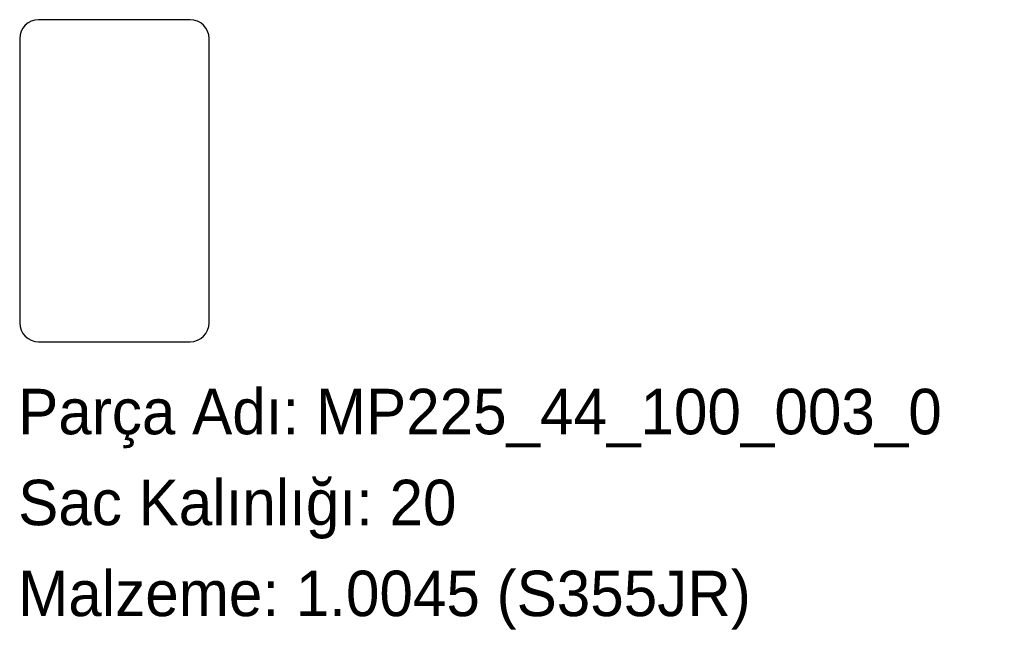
# Model space of a CAD drawing. Header units: millimetres. Extents: x 0 to 260, y -75 to 85.
import ezdxf

# ---------------------------------------------------------------- set-up
doc = ezdxf.new("R2010")
doc.units = ezdxf.units.MM
doc.linetypes.add('SLD-Katı', pattern=[0])
doc.linetypes.add('SLD-Sürekli', pattern=[0])
doc.layers.add('METIN', color=96, linetype='SLD-Katı')
doc.styles.add('SLDTEXTSTYLE0', font='ARIAL.TTF', dxfattribs={"width": 0.948, "bigfont": 'bigfont'})
doc.styles.add('SLDTEXTSTYLE1', font='ARIAL.TTF', dxfattribs={"width": 0.948})

msp = doc.modelspace()

# ---------------------------------------------------------------- linework, layer by layer
at = {"color": 7, "linetype": 'SLD-Sürekli', "lineweight": 25}
for p, q in [((45.4, 85.4), (5.4, 85.4)), ((0.4, 80.4), (0.4, 5.4)), ((50.4, 5.4), (50.4, 80.4)), ((5.4, 0.4), (45.4, 0.4))]:
    msp.add_line(p, q, dxfattribs=at)
for centre, start, end in [((5.4, 80.4), 90, 180), ((45.4, 80.4), 0, 90), ((5.4, 5.4), 180, 270), ((45.4, 5.4), 270, 0)]:
    msp.add_arc(centre, 5, start, end, dxfattribs=at)

# ---------------------------------------------------------------- texts
at = {"layer": 'METIN', "char_height": 12, "attachment_point": 1}
for s, insert, style in [('Parça Adı: MP225_44_100_003_0', (0, -12.03), 'SLDTEXTSTYLE0'), ('Sac Kalınlığı: 20', (0, -36.03), 'SLDTEXTSTYLE0'), ('Malzeme: 1.0045 (S355JR)', (0, -60.03), 'SLDTEXTSTYLE1')]:
    msp.add_mtext(s, dxfattribs=dict(at, insert=insert, style=style))

doc.saveas('drawing.dxf')
